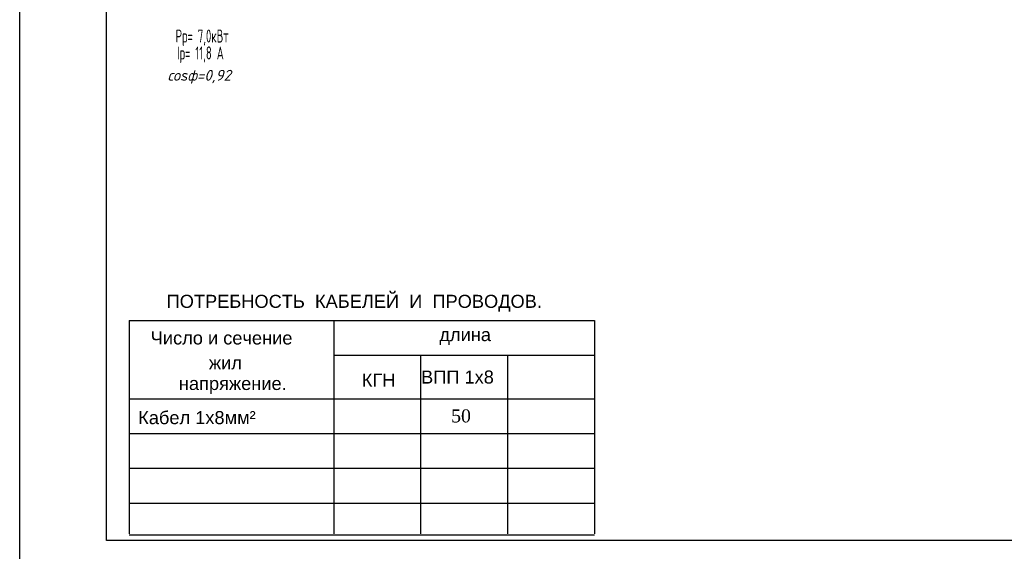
# Model space of a CAD drawing. Extents: x 10527 to 38813, y 13847 to 37526.
# Tile 36 of 256: x 35629 to 35856, y 33840 to 33962. Entities that reach past the tile are written whole.
import ezdxf

# ---------------------------------------------------------------- set-up
doc = ezdxf.new("R2010")
doc.units = 0
doc.header["$LTSCALE"] = 0.5
doc.header["$MEASUREMENT"] = 0
doc.layers.add('Э-СХЕМА', color=7, linetype='Continuous', lineweight=20)
doc.layers.add('ЭЛ', color=1, linetype='Continuous', lineweight=40)
doc.styles.add('Arial straight', font='arial.ttf')
doc.styles.add('ISO', font='isocpeui.ttf')
doc.styles.add('SHahzod', font='times.ttf', dxfattribs={"height": 350})
doc.styles.add('имитатор ГОСТа', font='isocpeur.ttf', dxfattribs={"width": 0.6, "height": 300})

msp = doc.modelspace()

# ---------------------------------------------------------------- linework, layer by layer
for p, q in [((35654.564, 33892.72, -629.582), (35761.564, 33892.72, -629.582)), ((35654.564, 33892.72, -629.582), (35654.564, 33843.59, -629.582)), ((35701.564, 33892.72, -629.582), (35701.564, 33843.59, -629.582)), ((35761.564, 33892.72, -629.582), (35761.564, 33843.59, -629.582)), ((35701.564, 33884.72, -629.582), (35761.564, 33884.72, -629.582)), ((35721.564, 33884.72, -629.582), (35721.564, 33843.59, -629.582)), ((35741.564, 33884.72, -629.582), (35741.564, 33843.59, -629.582)), ((35654.564, 33874.72, -629.582), (35761.564, 33874.72, -629.582)), ((35654.564, 33866.72, -629.582), (35761.564, 33866.72, -629.582)), ((35654.564, 33858.72, -629.582), (35761.564, 33858.72, -629.582)), ((35654.564, 33850.72, -629.582), (35761.564, 33850.72, -629.582)), ((35654.564, 33843.412, -629.582), (35761.564, 33843.412, -629.582))]:
    msp.add_line(p, q)
at = {"elevation": -629.582}
msp.add_lwpolyline([(35629.354, 34134.103), (36049.354, 34134.103), (36049.354, 33837.103), (35629.354, 33837.103)], close=True, dxfattribs=at)
at = {"linetype": 'Continuous', "lineweight": 30, "elevation": -629.582}
msp.add_lwpolyline([(35649.354, 34129.103), (36044.354, 34129.103), (36044.354, 33842.103), (35649.354, 33842.103)], close=True, dxfattribs=at)

# ---------------------------------------------------------------- texts
at = {"lineweight": 25, "ltscale": 30, "style": 'имитатор ГОСТа', "width": 0.6}
for s, p in [('Рр= 7,0кВт', (35665.207, 33956.668)), ('Iр= 11,8 A', (35665.543, 33952.771))]:
    msp.add_text(s, height=3, dxfattribs=at).set_placement(p)
at = {"char_height": 3, "attachment_point": 1, "style": 'Arial straight'}
for s, insert, width in [('ПОТРЕБНОСТЬ  КАБЕЛЕЙ  И  ПРОВОДОВ.', (35663.141, 33898.622, -629.582), 88.63464), ('Число и сечение', (35659.483, 33890.194, -629.582), 37.08812), ('длина', (35725.858, 33890.969, -629.582), 17.51389), ('жил', (35672.868, 33884.476, -629.582), 9.91631), (' напряжение.', (35664.803, 33879.722, -629.582), 37.08812), ('Кабел 1х8мм²', (35656.604, 33871.863, -629.582), 36.46185)]:
    msp.add_mtext(s, dxfattribs=dict(at, insert=insert, width=width))
at = {"layer": 'Э-СХЕМА', "color": 7, "lineweight": 5, "ltscale": 0.01, "style": 'ISO'}
msp.add_text('соsф=0,92', height=2.5, dxfattribs=at).set_placement((35663.371, 33947.892, -629.582))
at = {"layer": 'ЭЛ', "linetype": 'ByBlock', "lineweight": 30, "ltscale": 20, "char_height": 3, "attachment_point": 5}
for s, insert, width, style in [('{\\C7;ВПП 1х8}', (35730.029, 33879.683, -629.582), 16.01717, 'Arial straight'), ('{\\C7;КГН}', (35711.887, 33878.995, -629.582), 16.01717, 'Arial straight'), ('{\\C7;50}', (35730.85, 33870.74, -629.582), 9.11419, 'SHahzod')]:
    msp.add_mtext(s, dxfattribs=dict(at, insert=insert, width=width, style=style))

doc.saveas('drawing.dxf')
